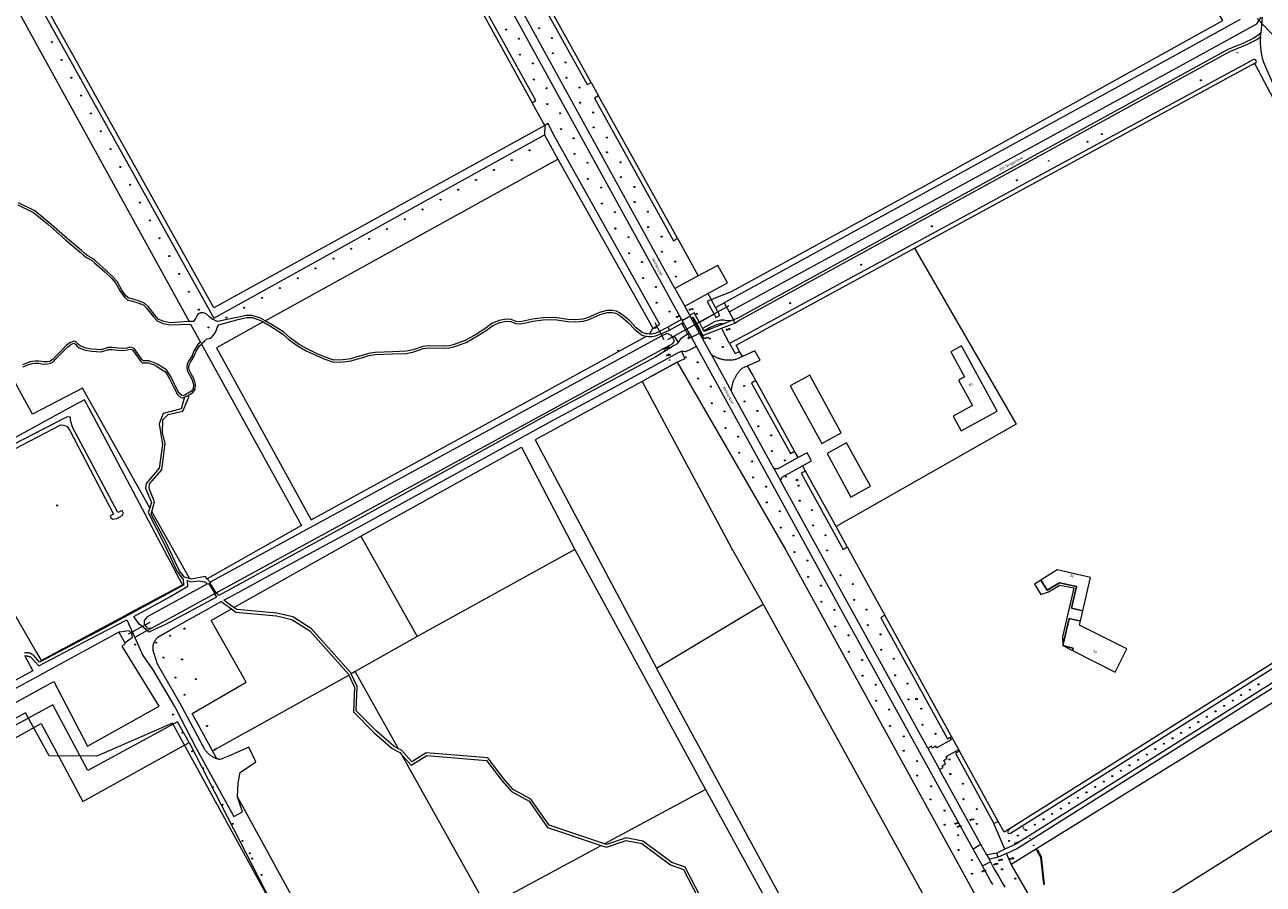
# Model space of a CAD drawing. Header units: metres. Extents: x 138165 to 154469, y 480134 to 494189.
# Tile 138 of 256: x 147430 to 148041, y 483471 to 483895. Entities that reach past the tile are written whole.
import ezdxf

# ---------------------------------------------------------------- set-up
doc = ezdxf.new("R2010")
doc.units = ezdxf.units.M
doc.header["$LTSCALE"] = 0.001
doc.header["$MEASUREMENT"] = 0
for name, color, linetype, lineweight in [('Level 5', 7, 'Continuous', 0), ('TOP-L-duiker', 7, 'Continuous', 0), ('TOP-L-terrein schutting raster hek leuning', 7, 'Continuous', 0), ('TOP-L-topo objecten punt', 7, 'Continuous', 0), ('TOP-L-topo objecten vlak', 7, 'Continuous', 0), ('TOP-L-waterkering stuw', 7, 'Continuous', 0), ('TOP-T-topo huisnummering naamgeving', 7, 'Continuous', 0)]:
    doc.layers.add(name, color=color, linetype=linetype, lineweight=lineweight)
doc.styles.add('Style-INTL_ISO', font='INTL_ISO.shx')
doc.styles.add('Style-STANDARD', font='STANDARD.shx')

# ---------------------------------------------------------------- blocks, each defined once
blk = doc.blocks.new('24')
at = {"layer": 'TOP-L-topo objecten punt', "color": 7, "linetype": 'Continuous', "lineweight": 0}
for radius in [0.025, 0.0182, 0.0115, 0.005]:
    blk.add_circle((0, 0), radius, dxfattribs=at)
blk = doc.blocks.new('131')
at = {"layer": 'TOP-L-topo objecten punt', "color": 7, "linetype": 'Continuous', "lineweight": 0}
blk.add_circle((0, 0), 0.025, dxfattribs=at)
at = {"layer": 'TOP-L-topo objecten punt', "color": 7, "linetype": 'Continuous', "lineweight": 0, "style": 'Style-STANDARD'}
blk.add_text('SM', height=0.06, dxfattribs=at).set_placement((0.0483, 0))
blk = doc.blocks.new('*U13')
at = {"layer": 'Level 5', "color": 7, "linetype": 'Continuous', "lineweight": 0}
blk.add_circle((0, 0), 0.0415, dxfattribs=at)
blk = doc.blocks.new('150')
at = {"layer": 'Level 5', "color": 7, "linetype": 'Continuous', "lineweight": 0}
blk.add_blockref('*U13', (0, 0), dxfattribs=at)
blk = doc.blocks.new('10')
at = {"layer": 'TOP-L-topo objecten punt', "linetype": 'Continuous', "lineweight": 0}
blk.add_circle((0, 0), 0.0125, dxfattribs=at)
blk = doc.blocks.new('11')
at = {"layer": 'TOP-L-topo objecten punt', "color": 7, "linetype": 'Continuous', "lineweight": 0}
blk.add_circle((0, 0), 0.025, dxfattribs=at)
at = {"layer": 'TOP-L-topo objecten punt', "color": 7, "linetype": 'Continuous', "lineweight": 0, "style": 'Style-STANDARD'}
blk.add_text('AB', height=0.06, dxfattribs=at).set_placement((0.0483, 0))
blk = doc.blocks.new('302')
at = {"layer": 'TOP-L-topo objecten punt', "color": 7, "linetype": 'Continuous', "lineweight": 0}
blk.add_circle((0, 0), 0.025, dxfattribs=at)
at = {"layer": 'TOP-L-topo objecten punt', "color": 7, "linetype": 'Continuous', "lineweight": 0, "style": 'Style-STANDARD'}
blk.add_text('WH', height=0.06, dxfattribs=at).set_placement((0.0483, 0))
blk = doc.blocks.new('14')
at = {"layer": 'TOP-L-topo objecten punt', "color": 7, "linetype": 'Continuous', "lineweight": 0}
blk.add_circle((0, 0), 0.025, dxfattribs=at)
at = {"layer": 'TOP-L-topo objecten punt', "color": 7, "linetype": 'Continuous', "lineweight": 0, "style": 'Style-STANDARD'}
blk.add_text('VB', height=0.06, dxfattribs=at).set_placement((0.0483, 0))
blk = doc.blocks.new('175')
at = {"layer": 'TOP-L-topo objecten punt', "color": 7, "linetype": 'Continuous', "lineweight": 0}
blk.add_circle((0, 0), 0.025, dxfattribs=at)
at = {"layer": 'TOP-L-topo objecten punt', "color": 7, "linetype": 'Continuous', "lineweight": 0, "style": 'Style-STANDARD'}
blk.add_text('SB', height=0.06, dxfattribs=at).set_placement((0.0483, 0))

msp = doc.modelspace()

# ---------------------------------------------------------------- linework, layer by layer
at = {"layer": 'TOP-L-duiker', "flags": 128}
for points in [[(148047.94, 483887.53), (148038.17, 483897.88)], [(147747.51, 483739.63), (147777.75, 483756.41)], [(147741.07, 483747.98), (147745.61, 483739.72)], [(147492.11, 483600.18), (147481.38, 483594.41)]]:
    msp.add_lwpolyline(points, dxfattribs=at)
at = {"layer": 'TOP-L-terrein schutting raster hek leuning', "flags": 128}
for points in [[(147754.42, 483747.54), (147758.28, 483740.59)], [(147765.52, 483740.01), (147759.79, 483750.45)], [(147739.87, 483721.73), (147752.12, 483728.47)], [(147752.12, 483728.47), (147805.54, 483636.16), (147900.29, 483463.8)], [(147401.16, 483677.92), (147398.89, 483676.68), (147387.28, 483670.33), (147389.37, 483666.54), (147390.01, 483665.48), (147408.2, 483633.87), (147436.29, 483585.27), (147438.52, 483581.45), (147480, 483603.54), (147482.66, 483604.99), (147508.22, 483618.7), (147465.89, 483698.82), (147459.88, 483709.83), (147453.96, 483706.78), (147401.16, 483677.92)], [(147591.87, 483100), (147655.6, 483134.91), (147676.27, 483146.66), (147716.75, 483170.88), (147621.52, 483343.55), (147618.38, 483344.7), (147615.61, 483349.35), (147612.99, 483350.8), (147503.28, 483550.58), (147465.99, 483534.29), (147442.43, 483534.47), (147430.76, 483555.6), (147383.91, 483529.97), (147387.3, 483522.6)]]:
    msp.add_lwpolyline(points, dxfattribs=at)
at = {"layer": 'TOP-L-topo objecten vlak', "flags": 128}
for points in [[(147768.91, 483759.38), (147778.92, 483763.36), (147875.03, 483815.95), (148021.22, 483896.85), (147845.03, 484180.58)], [(147680.64, 483856.32), (147682.52, 483857.39), (147645.66, 483923.97), (147644.04, 483927.14), (147641.89, 483931.39), (147640.09, 483934.99), (147638.45, 483938.32), (147637.03, 483941.22), (147635.4, 483944.61), (147633.82, 483948.12), (147632.63, 483950.82), (147631.69, 483953), (147631, 483954.62), (147629.96, 483957.1), (147543.9, 484161.14), (147541.95, 484160.27)], [(147541.95, 484160.27), (147628.03, 483956.21), (147629.38, 483953.17), (147630.79, 483950.02), (147632.22, 483946.89), (147633.57, 483943.95), (147635.36, 483940.17), (147636.53, 483937.71), (147638.41, 483933.86), (147640.17, 483930.31), (147641.77, 483927.13), (147643.81, 483923.16), (147680.64, 483856.32)], [(147556.34, 484159.56), (147581.14, 484100.7), (147639.86, 483961.05), (147640.03, 483960.65), (147640.88, 483958.65), (147641.74, 483956.67), (147642.61, 483954.69), (147643.5, 483952.71), (147644.41, 483950.74), (147645.33, 483948.78), (147646.26, 483946.83), (147647.21, 483944.89), (147648.17, 483942.95), (147649.15, 483941.01), (147650.14, 483939.09), (147651.15, 483937.17), (147754.37, 483749.43)], [(147751.07, 483764.74), (147655.11, 483939.16), (147654.12, 483941.05), (147653.14, 483942.95), (147652.18, 483944.85), (147651.23, 483946.76), (147650.29, 483948.68), (147649.37, 483950.6), (147648.46, 483952.54), (147647.57, 483954.48), (147646.69, 483956.42), (147645.83, 483958.37), (147644.98, 483960.33), (147644.14, 483962.3), (147643.95, 483962.74), (147587.91, 484096.09)], [(147647.98, 483986.69), (147645.77, 483985.94), (147655.57, 483963.04), (147661.73, 483949.43), (147668.84, 483935.54), (147707.74, 483865.3), (147709.73, 483866.41)], [(147709.73, 483866.41), (147670.03, 483938.15), (147663.62, 483950.74), (147658.05, 483963.17), (147647.98, 483986.69)], [(147686.83, 483845.1), (147523.62, 483755.25), (147410, 483959.15), (147329.56, 483914.94), (147303.71, 483963.01)], [(147328.41, 483911.65), (147409.01, 483955.92), (147523.69, 483750.2), (147686.78, 483840.61)], [(147357.87, 483843.3), (147324.47, 483904.74), (147401.85, 483947.3), (147511.49, 483748.44)], [(148029.69, 483897.36), (148000, 483880.96), (147775.28, 483757.65)], [(147777.75, 483753.3), (148000, 483874.42), (148037.94, 483895.18), (148040.06, 483898.52)], [(148040.61, 483898.47), (148039.93, 483890.71)], [(148039.93, 483890.71), (148038.43, 483889.45), (148036.67, 483888.39), (148034.84, 483887.44), (148032.72, 483886.32), (148032.35, 483886.16), (148032.11, 483886.07), (148031.48, 483885.79), (148030.7, 483885.45), (148029.93, 483885.12), (148029.18, 483884.8), (148028.48, 483884.51), (148027.39, 483884.06), (148026.85, 483883.84), (148026.14, 483883.56), (148025.26, 483883.21), (148024.67, 483882.98), (148024.06, 483882.75), (147781.81, 483750.07), (147779.94, 483749.28)], [(147780.67, 483747.71), (147782.59, 483749), (148024.63, 483881.54), (148032.73, 483884.9), (148035.09, 483886.07), (148037.9, 483887.58), (148039.77, 483888.8)], [(148039.77, 483888.8), (148039.72, 483888.14), (148039.69, 483887.6), (148039.67, 483886.95), (148039.66, 483886.32), (148039.66, 483885.67), (148039.68, 483884.98), (148039.72, 483884.14), (148039.78, 483883.38), (148039.87, 483882.55), (148039.96, 483881.82), (148040.09, 483880.98), (148040.25, 483880.12), (148040.43, 483879.24), (148040.64, 483878.37), (148040.88, 483877.49), (148041.11, 483876.71), (148048.01, 483860.88)], [(148039.77, 483888.8), (148039.93, 483890.71)], [(148036.83, 483875.81), (148037.64, 483876.23), (148037.78, 483876.66), (148037.67, 483877.01), (148037.3, 483877.51), (148036.76, 483877.7), (148036.3, 483877.7), (148035.18, 483877.09), (147787.75, 483742.96), (147778.03, 483737.69)], [(147869.25, 483784.69), (148036.02, 483875.36), (148036.24, 483875.48), (148036.46, 483875.6), (148036.83, 483875.81)], [(148036.83, 483875.81), (148038.59, 483872.45), (148041.76, 483866.46), (148049.71, 483851.68), (148058.45, 483836.37), (148062.76, 483829.9), (148067.04, 483823.37), (148072.4, 483815.21), (148076.91, 483808.52), (148084.45, 483797.31), (148094.47, 483782.12), (148103.56, 483768.63), (148104.18, 483768.37)], [(147709.73, 483866.41), (147713.4, 483859.77)], [(147713.4, 483859.77), (147711.45, 483858.58), (147750.31, 483788.34), (147752.27, 483789.53)], [(147752.27, 483789.53), (147713.4, 483859.77)], [(147686.83, 483845.1), (147683.27, 483851.54), (147680.64, 483856.32)], [(147686.83, 483845.1), (147686.78, 483840.61)], [(147740.19, 483745.17), (147743.67, 483747.06), (147691.25, 483840.72), (147688.53, 483846.06), (147686.83, 483845.1)], [(147686.78, 483840.61), (147693.29, 483828.61)], [(147549.02, 483748.86), (147693.29, 483828.61)], [(147693.29, 483828.61), (147740.19, 483745.17)], [(147426.98, 483806.03), (147434.84, 483802.17), (147441.7, 483796.59), (147450.77, 483788.67), (147457.81, 483782.77), (147459.38, 483781.22), (147460.99, 483780.01), (147462.24, 483779.34), (147463.4, 483778.68), (147464.94, 483777.5), (147469.9, 483772.98), (147473.33, 483769.69), (147475.16, 483767.58), (147477.51, 483763.49), (147479.58, 483760.44), (147481.28, 483759.11), (147483.18, 483758.71), (147487.24, 483757.42), (147489.16, 483756.53), (147490.57, 483755.16), (147493.96, 483750.76), (147495.71, 483748.86), (147498.7, 483747.52), (147502.01, 483746.83), (147512.14, 483747.25), (147517.07, 483738.32), (147515.86, 483737.1), (147513.86, 483734.06), (147512.99, 483731.53), (147511.27, 483728.95), (147510.55, 483727.5), (147510.4, 483725.67), (147510.7, 483723.99), (147511.67, 483722.18), (147513.04, 483719.7), (147513.61, 483717.43), (147513.55, 483715.39), (147512.7, 483714.25), (147511.02, 483713.16), (147509.37, 483712.27), (147508.39, 483711.92), (147507.87, 483712.01), (147506.64, 483713.19), (147504.81, 483716.45), (147502.61, 483721.05), (147501.59, 483722.89), (147500.31, 483724.67), (147496.02, 483727.33), (147494.75, 483728.04), (147493.19, 483728.64), (147491.71, 483729.06), (147490.16, 483729.2), (147489.36, 483729.13), (147488.82, 483729.18), (147488.33, 483729.58), (147484.36, 483735.16), (147483.33, 483735.69), (147482.33, 483735.81), (147480.75, 483735.45), (147479.2, 483735.27), (147476.47, 483735.34), (147473.43, 483735.77), (147471.6, 483735.67), (147467.96, 483734.61), (147463.57, 483734.91), (147460.54, 483735.33), (147457.81, 483736.47), (147456.94, 483737.23), (147456.21, 483738.08), (147455.49, 483738.62), (147454.62, 483738.84), (147452.78, 483738.02), (147451, 483736.87), (147448.69, 483734.41), (147444.9, 483730.59), (147443.94, 483729.63), (147442.75, 483728.86), (147441.55, 483728.61), (147439.8, 483728.55), (147437.43, 483728.91), (147435.55, 483729.01), (147433.89, 483728.81), (147432.18, 483728.28), (147429.28, 483727.1)], [(147511.49, 483748.44), (147502.08, 483747.84), (147499.01, 483748.47), (147496.31, 483749.69), (147494.73, 483751.4), (147491.32, 483755.83), (147489.74, 483757.36), (147487.6, 483758.35), (147483.44, 483759.68), (147481.71, 483760.04), (147480.32, 483761.14), (147478.36, 483764.02), (147475.98, 483768.16), (147474.06, 483770.38), (147470.58, 483773.71), (147465.58, 483778.27), (147463.95, 483779.51), (147462.73, 483780.21), (147461.53, 483780.86), (147460.03, 483781.98), (147458.48, 483783.51), (147451.42, 483789.43), (147442.34, 483797.35), (147435.38, 483803.02), (147427.4, 483806.93)], [(147752.27, 483789.53), (147762.53, 483770.97)], [(147782.96, 483733.69), (147781.28, 483736.84), (147788.8, 483740.95), (147869.25, 483784.69)], [(147869.25, 483784.69), (147919.32, 483697.97), (147830.5, 483647.45)], [(147767.35, 483762.25), (147776.98, 483767.5), (147772.16, 483776.2), (147762.53, 483770.97)], [(147762.53, 483770.97), (147751.07, 483764.74)], [(147751.07, 483764.74), (147755.9, 483756)], [(147755.9, 483756), (147767.35, 483762.25)], [(147768.91, 483759.38), (147766.97, 483758.3), (147770.35, 483752.14)], [(147767.35, 483762.25), (147767.94, 483761.19), (147768.91, 483759.38)], [(147771.07, 483755.38), (147768.91, 483759.38)], [(147738.46, 483742.3), (147737.56, 483742.37), (147736.68, 483742.51), (147736.65, 483742.52), (147735.81, 483742.73), (147734.97, 483743.03), (147732.01, 483745.34), (147728.74, 483748.78), (147725.46, 483751.44), (147723.74, 483752.73), (147722.17, 483753.6), (147720.16, 483753.98), (147717.42, 483753.88), (147713.85, 483752.95), (147707.94, 483750.28), (147705.65, 483749.62), (147702.2, 483749.34), (147698.22, 483749.56), (147692.9, 483750.36), (147689.55, 483750.54), (147686.05, 483750.3), (147680.84, 483749.66), (147676.44, 483748.74), (147674.69, 483748.4), (147672.76, 483748.55), (147670.39, 483749.43), (147667.87, 483749.66), (147664.42, 483749.06), (147660.78, 483747.49), (147657.34, 483744.86), (147653.21, 483742.26), (147647.66, 483739.14), (147641.74, 483736.98), (147639.67, 483736.51), (147637.6, 483736.38), (147629.92, 483736.51), (147626.72, 483736.15), (147621.99, 483734.55), (147618.65, 483733.81), (147611.78, 483733.59), (147603.19, 483733.23), (147599.95, 483732.75), (147596.92, 483731.72), (147593.78, 483730.89), (147591.19, 483730.11), (147587.36, 483729.56), (147582.91, 483729.4), (147578.73, 483730.93), (147575.06, 483732.47), (147569.74, 483734.96), (147565.77, 483737.25), (147561.54, 483740.25), (147558.14, 483743.2), (147552.15, 483747.06), (147549.02, 483748.86)], [(147758.35, 483751.62), (147755.9, 483756)], [(147770.35, 483752.14), (147771.27, 483750.47), (147773.18, 483751.47), (147771.07, 483755.38)], [(147771.07, 483755.38), (147775.28, 483757.65)], [(147775.28, 483757.65), (147777.75, 483753.3)], [(147777.75, 483753.3), (147779.94, 483749.28)], [(147549.02, 483748.86), (147546.77, 483750.14), (147542.68, 483751.45), (147539.84, 483751.45), (147535.89, 483750.59), (147525.55, 483748.45), (147522.85, 483749.6), (147521.55, 483750.86), (147519.9, 483752.24), (147518.36, 483752.71), (147517.1, 483752.71), (147515.92, 483752.24), (147515.25, 483751.3), (147514.66, 483749.99), (147513.68, 483748.58), (147511.49, 483748.44)], [(147517.57, 483737.4), (147518.14, 483737.97), (147519.15, 483738.88), (147520.26, 483740.02), (147521.46, 483740.12), (147522.24, 483740.31), (147523.45, 483741.56), (147524.31, 483742.86), (147525.06, 483744.48), (147525.3, 483745.58), (147526.13, 483746.9), (147536.12, 483749.62), (147539.95, 483750.45), (147542.52, 483750.45), (147546.37, 483749.22), (147547.99, 483748.29)], [(147547.99, 483748.29), (147524.96, 483735.56), (147571.67, 483650.8), (147736.98, 483741.21)], [(147547.99, 483748.29), (147551.63, 483746.21), (147557.54, 483742.4), (147560.92, 483739.46), (147565.23, 483736.41), (147569.28, 483734.07), (147574.65, 483731.56), (147578.36, 483729.99), (147582.75, 483728.4), (147587.45, 483728.57), (147591.4, 483729.13), (147594.05, 483729.93), (147597.21, 483730.76), (147600.18, 483731.78), (147603.28, 483732.23), (147611.82, 483732.59), (147618.77, 483732.82), (147622.26, 483733.58), (147626.94, 483735.16), (147629.97, 483735.51), (147637.62, 483735.38), (147639.81, 483735.52), (147642.03, 483736.02), (147648.08, 483738.22), (147653.73, 483741.4), (147657.91, 483744.04), (147661.28, 483746.62), (147664.71, 483748.1), (147667.91, 483748.66), (147670.17, 483748.44), (147672.54, 483747.57), (147674.75, 483747.39), (147676.64, 483747.76), (147681, 483748.67), (147686.15, 483749.3), (147689.56, 483749.54), (147692.8, 483749.36), (147698.12, 483748.57), (147702.22, 483748.34), (147705.84, 483748.64), (147708.29, 483749.34), (147714.19, 483752), (147717.57, 483752.89), (147720.08, 483752.98), (147721.83, 483752.65), (147723.19, 483751.89), (147724.84, 483750.65), (147728.06, 483748.05), (147731.33, 483744.6), (147734.36, 483742.04), (147734.48, 483742), (147734.49, 483741.99), (147735.21, 483741.69), (147736.08, 483741.41), (147736.98, 483741.21)], [(147754.37, 483749.43), (147747.6, 483745.76)], [(147748.41, 483744.29), (147755.16, 483748.07)], [(147754.37, 483749.43), (147754.58, 483749.07)], [(147754.58, 483749.07), (147758.5, 483751.38)], [(147754.58, 483749.07), (147755.16, 483748.07)], [(147755.16, 483748.07), (147758.07, 483742.79)], [(147763.1, 483748.03), (147760.57, 483752.79), (147758.35, 483751.62)], [(147758.35, 483751.62), (147758.5, 483751.38)], [(147758.5, 483751.38), (147759.14, 483750.19)], [(147759.14, 483750.19), (147760.09, 483750.67), (147761.87, 483747.34), (147764.88, 483741.67), (147774.07, 483745.18)], [(147763.13, 483742.82), (147759.14, 483750.19)], [(147770.35, 483752.14), (147763.1, 483748.03)], [(147764.66, 483745.11), (147763.1, 483748.03)], [(147778.66, 483748.78), (147778.18, 483748.77), (147777.72, 483748.81), (147777.63, 483748.82), (147775.84, 483749.01), (147775.3, 483749.12), (147774.76, 483749.17), (147774.22, 483749.16), (147773.74, 483749.11), (147772.5, 483748.92), (147771.36, 483748.62), (147770.62, 483748.32), (147764.66, 483745.11)], [(147765.3, 483743.91), (147765.3, 483743.92), (147765.59, 483744.1), (147766.01, 483744.36), (147766.59, 483744.71), (147767.32, 483745.11), (147768.04, 483745.48), (147768.4, 483745.66), (147768.58, 483745.75), (147769.21, 483746.04), (147769.72, 483746.26), (147770.2, 483746.45), (147770.54, 483746.59), (147770.87, 483746.71), (147771.28, 483746.86), (147771.62, 483746.97), (147772.17, 483747.15), (147772.61, 483747.28), (147772.91, 483747.37), (147772.94, 483747.38), (147773.3, 483747.46), (147773.6, 483747.51), (147773.96, 483747.55), (147774.27, 483747.57), (147774.95, 483747.56), (147775.3, 483747.52), (147775.43, 483747.5)], [(147775.43, 483747.5), (147765.47, 483743.58), (147765.3, 483743.91)], [(147774.07, 483745.18), (147780.67, 483747.71)], [(147778.66, 483748.78), (147775.43, 483747.5)], [(147779.94, 483749.28), (147778.66, 483748.78)], [(147780.67, 483747.71), (147779.94, 483749.28)], [(147744.66, 483741.45), (147521.93, 483619.96)], [(147736.98, 483741.21), (147737.89, 483741.09), (147738.8, 483741.05), (147739.72, 483741.1), (147740.63, 483741.22), (147741.52, 483741.42), (147742.39, 483741.7), (147743.24, 483742.06), (147744.12, 483742.42)], [(147747.6, 483745.76), (147742.8, 483743.21), (147741.97, 483742.87), (147741.12, 483742.61), (147740.38, 483742.45), (147740.24, 483742.42), (147739.35, 483742.32), (147738.46, 483742.3)], [(147738.46, 483742.3), (147740.19, 483745.17)], [(147744.12, 483742.42), (147748.41, 483744.29)], [(147744.12, 483742.42), (147744.66, 483741.45)], [(147749.78, 483740.78), (147749.21, 483741.76), (147747.14, 483742.56), (147744.66, 483741.45)], [(147747.6, 483745.76), (147748.41, 483744.29)], [(147749.78, 483740.78), (147750.63, 483741.25), (147752.6, 483738.19)], [(147758.07, 483742.79), (147757.33, 483742.3), (147753.9, 483740.04), (147753.84, 483739.95), (147752.6, 483738.19)], [(147758.07, 483742.79), (147759.19, 483740.76)], [(147759.19, 483740.76), (147763.13, 483742.82)], [(147769.07, 483732.08), (147763.13, 483742.82)], [(147765.3, 483743.91), (147764.66, 483745.11)], [(147778.03, 483737.69), (147774.07, 483745.18)], [(147429.58, 483726.14), (147432.52, 483727.34), (147434.1, 483727.83), (147435.58, 483728.01), (147437.33, 483727.92), (147439.74, 483727.54), (147441.67, 483727.61), (147443.14, 483727.92), (147444.57, 483728.85), (147445.61, 483729.89), (147449.41, 483733.72), (147451.65, 483736.09), (147453.26, 483737.14), (147454.71, 483737.78), (147455.05, 483737.7), (147455.53, 483737.34), (147456.22, 483736.53), (147457.27, 483735.61), (147460.27, 483734.35), (147463.47, 483733.91), (147468.07, 483733.6), (147471.77, 483734.68), (147473.39, 483734.76), (147476.39, 483734.34), (147479.24, 483734.27), (147480.92, 483734.47), (147482.38, 483734.8), (147483.03, 483734.72), (147483.69, 483734.38), (147487.59, 483728.89), (147488.43, 483728.22), (147489.36, 483728.12), (147490.16, 483728.2), (147491.52, 483728.07), (147492.87, 483727.69), (147494.32, 483727.14), (147495.51, 483726.47), (147499.62, 483723.92), (147500.75, 483722.36), (147501.72, 483720.59), (147503.92, 483715.99), (147505.84, 483712.57), (147507.4, 483711.08), (147508.48, 483710.9), (147509.26, 483711.17)], [(147511.11, 483712.07), (147511.53, 483712.3), (147513.39, 483713.51), (147514.54, 483715.04), (147514.61, 483717.54), (147513.98, 483720.07), (147512.55, 483722.66), (147511.65, 483724.33), (147511.41, 483725.72), (147511.53, 483727.23), (147512.14, 483728.45), (147513.89, 483731.08), (147514.76, 483733.62), (147516.63, 483736.45), (147517.57, 483737.4)], [(147517.57, 483737.4), (147566.9, 483647.94), (147520.49, 483621.61)], [(147524.84, 483614.8), (147750.06, 483737.74), (147750.86, 483738.9), (147749.78, 483740.78)], [(147752.6, 483738.19), (147752.14, 483737.54), (147750.43, 483736.48), (147741.72, 483731.1), (147689.34, 483703.11), (147598.2, 483652.86), (147526.21, 483613.43), (147524.99, 483614.86), (147524.84, 483614.8)], [(147761.65, 483736.27), (147758.08, 483734.42), (147756.12, 483733.51), (147754.22, 483733.9)], [(147761.65, 483736.27), (147759.19, 483740.76)], [(147898.04, 483488.47), (147834.89, 483603.1), (147795.64, 483674.4), (147761.65, 483736.27)], [(147778.03, 483737.69), (147780.76, 483732.69), (147782.96, 483733.69)], [(147887.08, 483733.58), (147893.79, 483721.29), (147890.81, 483719.66), (147897.71, 483707.03), (147888.23, 483701.85), (147892.21, 483694.57), (147909.94, 483704.25), (147892.35, 483736.46), (147887.08, 483733.58)], [(147533.6, 483607.49), (147531.84, 483608.76), (147528.58, 483611.2), (147536.1, 483615.12), (147551.06, 483623.34), (147597.1, 483648.32), (147689.24, 483698.84), (147741.93, 483727.33), (147752.55, 483733.03), (147754.22, 483733.9)], [(147754.22, 483733.9), (147755.9, 483730.12), (147752.12, 483728.47)], [(147769.07, 483732.08), (147778.95, 483714.07)], [(147784.32, 483731.27), (147781.13, 483729.83), (147780.81, 483729.75), (147780.49, 483729.68), (147780.16, 483729.62), (147779.84, 483729.57), (147779.51, 483729.52), (147779.18, 483729.48), (147778.85, 483729.45), (147778.52, 483729.43), (147778.19, 483729.41), (147777.86, 483729.4), (147777.53, 483729.4), (147777.2, 483729.41), (147776.87, 483729.42), (147776.54, 483729.44), (147776.21, 483729.47), (147775.88, 483729.51), (147775.55, 483729.55), (147775.22, 483729.6), (147774.9, 483729.66), (147774.57, 483729.73), (147774.25, 483729.8), (147773.93, 483729.88), (147773.61, 483729.97), (147773.29, 483730.07), (147772.98, 483730.17), (147772.67, 483730.28), (147772.36, 483730.4), (147772.05, 483730.52), (147771.75, 483730.65), (147771.45, 483730.79), (147771.15, 483730.93), (147770.85, 483731.09), (147770.56, 483731.24), (147770.27, 483731.41), (147769.99, 483731.58), (147769.71, 483731.76), (147769.07, 483732.08)], [(147784.32, 483731.27), (147782.96, 483733.69)], [(147786.88, 483726.72), (147793.01, 483729.53), (147790.49, 483734.07), (147784.32, 483731.27)], [(147492.09, 483656.64), (147458.92, 483715.69), (147434.28, 483702.78), (147422.2, 483724.99)], [(147752.12, 483728.47), (147739.87, 483721.73), (147734.87, 483718.98)], [(147752.12, 483728.47), (147805.54, 483636.16), (147900.29, 483463.8)], [(147778.95, 483714.07), (147778.95, 483714.41), (147778.98, 483714.76), (147779.01, 483715.11), (147779.05, 483715.46), (147779.1, 483715.81), (147779.15, 483716.16), (147779.21, 483716.5), (147779.28, 483716.84), (147779.36, 483717.19), (147779.44, 483717.53), (147779.53, 483717.87), (147779.63, 483718.2), (147779.74, 483718.54), (147779.85, 483718.87), (147779.97, 483719.2), (147780.1, 483719.53), (147780.23, 483719.85), (147780.38, 483720.17), (147780.52, 483720.49), (147780.68, 483720.8), (147780.84, 483721.11), (147781.01, 483721.42), (147781.18, 483721.73), (147781.36, 483722.03), (147781.55, 483722.32), (147781.75, 483722.62), (147781.95, 483722.9), (147782.15, 483723.19), (147782.36, 483723.47), (147782.58, 483723.74), (147782.81, 483724.01), (147783.04, 483724.28), (147783.27, 483724.54), (147783.51, 483724.79), (147783.76, 483725.04), (147784.01, 483725.29), (147784.27, 483725.53), (147786.88, 483726.72)], [(147790.9, 483719.43), (147789.07, 483722.74), (147786.88, 483726.72)], [(147734.87, 483718.98), (147682.11, 483690.2), (147742.03, 483577.69)], [(147734.87, 483718.98), (147778.74, 483637.11), (147794.57, 483609.23)], [(147790.9, 483719.43), (147788.82, 483718.16), (147808.03, 483683.48), (147810.04, 483684.64)], [(147810.04, 483684.64), (147790.9, 483719.43)], [(147833.09, 483693.6), (147817.51, 483722.12), (147807.85, 483716.85), (147823.43, 483688.33), (147833.09, 483693.6)], [(147509.26, 483711.17), (147507.54, 483705.46), (147498.72, 483703.17), (147496.76, 483698.11), (147498.36, 483687.81), (147496.78, 483676.2), (147490.32, 483668.6), (147489.96, 483666.4), (147493.04, 483659.3), (147492.09, 483656.64)], [(147493.15, 483654.74), (147494.41, 483659.56), (147491.77, 483666.12), (147492.01, 483668.56), (147498.11, 483675.41), (147499.64, 483688.51), (147498.39, 483693.71), (147498.57, 483700.09), (147501.25, 483702.59), (147508.39, 483704.36), (147511.44, 483711.24), (147511.11, 483712.07)], [(147509.26, 483711.17), (147511.11, 483712.07)], [(147799.87, 483676.08), (147778.95, 483714.07)], [(147406.54, 483675.84), (147448.26, 483697.57), (147449.79, 483697.47), (147451.44, 483696.7), (147452.76, 483694.83), (147474.27, 483653.56), (147472.62, 483652.68), (147472.95, 483651.69), (147473.83, 483651.03), (147475.81, 483651.47), (147478.55, 483652.9), (147479.21, 483654), (147478.44, 483655.42), (147477.12, 483654.77), (147476.36, 483654.44), (147453.96, 483696.48), (147453.3, 483698.67), (147453.08, 483699.77), (147452.98, 483701.42), (147451.77, 483701.53), (147450.34, 483701.09), (147409.18, 483679.9)], [(147596.2, 483642.76), (147675.47, 483686.5), (147701.73, 483636.17)], [(147826.07, 483683.5), (147837.82, 483662), (147847.47, 483667.27), (147835.73, 483688.77), (147826.07, 483683.5)], [(147811.81, 483681.42), (147802.07, 483676.04), (147801.93, 483676), (147801.78, 483675.96), (147801.63, 483675.93), (147801.48, 483675.91), (147801.33, 483675.89), (147801.18, 483675.88), (147801.02, 483675.88), (147800.87, 483675.88), (147800.72, 483675.89), (147800.57, 483675.91), (147800.42, 483675.94), (147800.27, 483675.97), (147800.12, 483676.01), (147799.87, 483676.08)], [(147811.81, 483681.42), (147810.04, 483684.64)], [(147814.02, 483677.41), (147818.33, 483679.79), (147816.18, 483683.83), (147811.81, 483681.42)], [(147799.87, 483676.08), (147803.19, 483670.09)], [(147803.19, 483670.09), (147803.33, 483670.49), (147803.38, 483670.65), (147803.43, 483670.81), (147803.5, 483670.97), (147803.57, 483671.12), (147803.65, 483671.27), (147803.74, 483671.42), (147803.83, 483671.56), (147803.93, 483671.7), (147804.03, 483671.84), (147804.14, 483671.97), (147814.02, 483677.41)], [(147815.48, 483674.75), (147813.36, 483673.69), (147833.99, 483636.16), (147836.03, 483637.4)], [(147815.48, 483674.75), (147814.02, 483677.41)], [(147830.5, 483647.45), (147815.48, 483674.75)], [(147875.76, 483538.13), (147838.74, 483605.26), (147803.19, 483670.09)], [(147916.35, 483498.66), (147915.24, 483497.44), (147915.12, 483496.69), (147915.3, 483496.31), (147915.71, 483496.07), (147916.45, 483496.32), (148180.22, 483662.01), (148180.37, 483662.12), (148180.43, 483662.29), (148180.39, 483662.53), (148180.06, 483663.17), (148179.43, 483664.3)], [(148177.44, 483663.05), (147916.35, 483498.66)], [(147492.09, 483656.64), (147491.26, 483654.33), (147499.48, 483638.21), (147505.48, 483625.36), (147508.62, 483621.4), (147508.81, 483618.48), (147469.32, 483597.15), (147437.75, 483580.61), (147434.98, 483583.84), (147434.83, 483583.97), (147434.67, 483584.1), (147434.51, 483584.22), (147434.34, 483584.33), (147434.17, 483584.44), (147434, 483584.54), (147433.82, 483584.64), (147433.64, 483584.72), (147433.46, 483584.8), (147433.27, 483584.88), (147433.08, 483584.94), (147432.89, 483585), (147432.7, 483585.06), (147432.5, 483585.1), (147432.3, 483585.14), (147432.11, 483585.17), (147431.91, 483585.19), (147431.71, 483585.21), (147431.51, 483585.21), (147431.3, 483585.21), (147431.11, 483585.2), (147430.9, 483585.19), (147430.71, 483585.17), (147430.51, 483585.14), (147430.31, 483585.1)], [(148273.84, 483513.94), (148272.43, 483516.76), (148266.25, 483527.32), (148188.69, 483656.7), (148183.33, 483656.83), (147919.12, 483490.86), (147913.75, 483488.34)], [(147511.66, 483621.8), (147509.31, 483622.46), (147506.64, 483625.7), (147500.13, 483639.56), (147492.82, 483653.47), (147493.15, 483654.74)], [(147493.15, 483654.74), (147511.66, 483621.8)], [(147914.61, 483486.31), (147919.43, 483488.53), (148183.88, 483654.82), (148187.54, 483654.72), (148264.53, 483526.3), (148270.67, 483515.81), (148271.5, 483514.13), (148272.64, 483511.41)], [(147836.03, 483637.4), (147830.5, 483647.45)], [(147533.6, 483607.49), (147596.2, 483642.76)], [(147596.2, 483642.76), (147623.94, 483593.26)], [(147836.03, 483637.4), (147845.39, 483620.4), (147848.21, 483615.28), (147854.55, 483603.76)], [(147701.73, 483636.17), (147623.94, 483593.26)], [(147701.73, 483636.17), (147766.16, 483517.83)], [(147934.56, 483616), (147940.71, 483619.74), (147949.05, 483617.96), (147946.52, 483607.12), (147952.21, 483605.84), (147955.92, 483622.26), (147939.6, 483626.03), (147931.49, 483620.95), (147934.56, 483616)], [(147490.75, 483596.11), (147486.93, 483599.34), (147484.33, 483603.08), (147502.02, 483612.84), (147510.94, 483617.97), (147510.73, 483620.82), (147512.38, 483620.11), (147515.9, 483620.72), (147519.25, 483620.2), (147520.65, 483619.26)], [(147520.65, 483619.26), (147490.78, 483602.97), (147489.38, 483601.09), (147489.27, 483599.33), (147490.63, 483597.47), (147492.9, 483597.28)], [(147520.49, 483621.61), (147519.43, 483622.82), (147512.77, 483621.49), (147511.66, 483621.8)], [(147521.93, 483619.96), (147520.49, 483621.61)], [(147521.93, 483619.96), (147522.11, 483619.76), (147521.93, 483619.6), (147521.24, 483619.19), (147520.99, 483619.04), (147520.65, 483619.26)], [(147521.93, 483619.6), (147521.24, 483619.19), (147524.15, 483614.39), (147524.84, 483614.8), (147521.93, 483619.6)], [(147931.49, 483620.95), (147928.35, 483618.96), (147931.41, 483614), (147935.33, 483615.18), (147940.85, 483618.61), (147947.81, 483617.17), (147942.08, 483593.15), (147942.31, 483588.72), (147945.37, 483602.07), (147951.07, 483600.84), (147952.21, 483605.84), (147946.52, 483607.12), (147949.05, 483617.96), (147940.71, 483619.74), (147934.56, 483616), (147931.49, 483620.95)], [(147524.15, 483614.39), (147523.96, 483614.24), (147525.04, 483612.67), (147499.85, 483599.09), (147491.57, 483595.42), (147490.75, 483596.11)], [(147492.9, 483597.28), (147524.15, 483614.39)], [(147524.84, 483614.8), (147524.15, 483614.39)], [(147525.17, 483532.96), (147524.89, 483533.06), (147524.62, 483533.16), (147524.35, 483533.28), (147524.08, 483533.4), (147523.82, 483533.52), (147523.56, 483533.65), (147523.3, 483533.79), (147523.05, 483533.94), (147522.8, 483534.09), (147522.55, 483534.25), (147522.31, 483534.41), (147522.07, 483534.58), (147521.84, 483534.76), (147521.61, 483534.94), (147521.39, 483535.13), (147521.17, 483535.32), (147520.95, 483535.52), (147520.74, 483535.73), (147520.54, 483535.94), (147520.34, 483536.15), (147520.15, 483536.37), (147519.96, 483536.6), (147519.79, 483536.83), (147519.61, 483537.06), (147519.44, 483537.3), (147519.28, 483537.54), (147507.15, 483560.2), (147495.96, 483579.52), (147494.26, 483584.83), (147494.17, 483585.04), (147494.1, 483585.26), (147494.02, 483585.48), (147493.96, 483585.71), (147493.9, 483585.93), (147493.85, 483586.16), (147493.81, 483586.39), (147493.77, 483586.62), (147493.75, 483586.85), (147493.73, 483587.08), (147493.71, 483587.32), (147493.71, 483587.55), (147493.71, 483587.78), (147493.73, 483588.01), (147493.74, 483588.25), (147493.77, 483588.48), (147493.81, 483588.71), (147493.85, 483588.94), (147493.9, 483589.16), (147493.95, 483589.39), (147494.02, 483589.61), (147494.09, 483589.84), (147494.17, 483590.06), (147494.26, 483590.27), (147494.35, 483590.48), (147494.45, 483590.7), (147494.56, 483590.9), (147494.67, 483591.1), (147494.79, 483591.3), (147494.92, 483591.5), (147495.05, 483591.69), (147495.19, 483591.88), (147495.34, 483592.06), (147495.49, 483592.23), (147495.65, 483592.41), (147495.81, 483592.57), (147495.98, 483592.73), (147496.15, 483592.89), (147502.36, 483596.47), (147527.29, 483610.49), (147532.36, 483606.8)], [(147523.02, 483536.9), (147512.96, 483555.22), (147539.7, 483570.73), (147522.36, 483601.16), (147532.36, 483606.8)], [(147532.36, 483606.8), (147534.53, 483605.22), (147554.61, 483603.45), (147562.12, 483601.69), (147571.03, 483596.03), (147590.07, 483574.63), (147590.26, 483574.23)], [(147591.4, 483574.86), (147591.17, 483575.35), (147571.88, 483597.03), (147562.63, 483602.9), (147554.82, 483604.74), (147535, 483606.49), (147533.6, 483607.49)], [(147742.03, 483577.69), (147794.57, 483609.23)], [(147794.57, 483609.23), (147897.81, 483421.88)], [(147430.55, 483583.63), (147430.74, 483583.65), (147430.92, 483583.66), (147431.11, 483583.66), (147431.3, 483583.66), (147431.49, 483583.64), (147431.68, 483583.62), (147431.87, 483583.6), (147432.05, 483583.56), (147432.24, 483583.52), (147432.42, 483583.47), (147432.6, 483583.42), (147432.78, 483583.36), (147432.96, 483583.29), (147433.13, 483583.21), (147433.3, 483583.13), (147437.46, 483578.71), (147462.43, 483591.84), (147480.86, 483601.43), (147484.72, 483592.81)], [(147854.55, 483603.76), (147852.54, 483602.43), (147885.48, 483542.87), (147887.38, 483543.93)], [(147887.38, 483543.93), (147854.55, 483603.76)], [(147951.07, 483600.84), (147945.37, 483602.07), (147942.31, 483588.72), (147947.39, 483587.53), (147947.11, 483586.27), (147968.1, 483575.61), (147973.9, 483587.09), (147950.56, 483598.85), (147951.07, 483600.84)], [(147476.87, 483595.38), (147366.48, 483535.16), (147333.6, 483516.85), (147332.36, 483515.87), (147332.17, 483514.91), (147333.74, 483511.89), (147334.82, 483511.49), (147335.68, 483511.86), (147371.06, 483530.66), (147444.87, 483571.03), (147461.49, 483539.22), (147496.8, 483558.84), (147478.46, 483588.55), (147479.92, 483589.83), (147479.77, 483590.09)], [(147479.77, 483590.09), (147483.54, 483592.95), (147483.32, 483594.63), (147481.92, 483595.99), (147476.98, 483595.44), (147476.87, 483595.38)], [(147476.87, 483595.38), (147479.77, 483590.09)], [(147490.75, 483596.11), (147484.72, 483592.81)], [(147490.75, 483596.11), (147492.9, 483597.28)], [(147916.83, 483481.06), (148109.54, 483600.08), (148137.61, 483555.34)], [(147484.72, 483592.81), (147488.7, 483583.92), (147493.59, 483576.78), (147504.81, 483557.92), (147515.12, 483537.84), (147533.49, 483504.52), (147537.79, 483506.74), (147535.43, 483514.22)], [(147623.94, 483593.26), (147593.45, 483575.99)], [(147942.31, 483588.72), (147947.11, 483586.27), (147947.39, 483587.53), (147942.31, 483588.72)], [(147430.55, 483583.63), (147434.5, 483576.38), (147331.36, 483520.3), (147328.71, 483523.83)], [(147430.38, 483583.61), (147430.55, 483583.63)], [(147593.45, 483575.99), (147591.4, 483574.86)], [(147614.72, 483537.94), (147593.45, 483575.99)], [(147850.77, 483377.15), (147742.03, 483577.69)], [(147523.02, 483536.9), (147590.26, 483574.23)], [(147590.26, 483574.23), (147593.04, 483568.3), (147592.5, 483556.03), (147602.78, 483545.76), (147611.68, 483538.05), (147615.4, 483536.13), (147616.3, 483535.11)], [(147614.72, 483537.94), (147612.42, 483539.13), (147603.67, 483546.71), (147593.82, 483556.54), (147594.36, 483568.56), (147591.4, 483574.86)], [(147511.58, 483541.04), (147505.76, 483551.17), (147461.52, 483527.22), (147444.26, 483559.49), (147345.35, 483505.71), (147345.43, 483505.6), (147348.73, 483500.87)], [(148137.61, 483555.34), (147989.12, 483462.14)], [(147385.28, 483520.83), (147438.62, 483550.4), (147459.07, 483511.9), (147511.58, 483541.04)], [(147511.58, 483541.04), (147564.45, 483437.94), (147610.9, 483349.56), (147542.01, 483313.37)], [(147887.63, 483543.6), (147886.75, 483543.09), (147887.24, 483542.23), (147880.25, 483538.32), (147879.77, 483539.17), (147878.02, 483538.23), (147877.53, 483539.11), (147875.76, 483538.13)], [(147887.38, 483543.93), (147887.63, 483543.6)], [(147891.02, 483537.5), (147887.63, 483543.6)], [(147525.17, 483532.96), (147523.02, 483536.9)], [(147535.43, 483514.22), (147535.37, 483514.43), (147535.75, 483521.07), (147536.7, 483526.21), (147544.4, 483531.38), (147540.94, 483538.76), (147530.96, 483534.27), (147526.77, 483532.58), (147526.54, 483532.62), (147526.3, 483532.67), (147526.08, 483532.72), (147525.85, 483532.77), (147525.62, 483532.83), (147525.39, 483532.89), (147525.17, 483532.96)], [(147716.33, 483491.03), (147689.06, 483500.18), (147680.02, 483513.11), (147671.36, 483517.87), (147666.73, 483523.08), (147658.81, 483533.35), (147628.42, 483535.93), (147621.29, 483531.47), (147616.21, 483537.17), (147614.72, 483537.94)], [(147616.3, 483535.11), (147658.37, 483459.86), (147714.76, 483490.19)], [(147616.3, 483535.11), (147621.05, 483529.79), (147628.74, 483534.6), (147658.13, 483532.11), (147665.72, 483522.25), (147670.54, 483516.84), (147679.12, 483512.11), (147688.24, 483499.08), (147714.76, 483490.19)], [(147875.76, 483538.13), (147881.53, 483527.64)], [(147881.53, 483527.64), (147883.3, 483528.61), (147882.82, 483529.48), (147884.54, 483530.44), (147883.62, 483532.18), (147885.34, 483533.18), (147884.87, 483534.05), (147891.02, 483537.5)], [(147891.41, 483536.77), (147889.34, 483535.75), (147908.34, 483501.13)], [(147891.41, 483536.77), (147891.02, 483537.5)], [(147910.49, 483502.08), (147891.41, 483536.77)], [(147901.96, 483490.63), (147881.53, 483527.64)], [(147766.16, 483517.83), (147716.33, 483491.03)], [(147766.16, 483517.83), (147812.3, 483433.71)], [(147629.27, 483342.86), (147535.43, 483514.22)], [(147908.34, 483501.13), (147910.49, 483502.08)], [(147913.75, 483488.34), (147908.34, 483501.13)], [(147916.35, 483498.66), (147913.4, 483496.8), (147913.21, 483497.14), (147910.49, 483502.08)], [(147714.76, 483490.19), (147717.25, 483489.35), (147727.02, 483492.68), (147734.76, 483491.17), (147748.87, 483480.74), (147755.2, 483478.45), (147765.11, 483459.38), (147770.24, 483453), (147769.16, 483445.59), (147774.47, 483429.76), (147783.45, 483424.77), (147785.31, 483418.87)], [(147786.47, 483419.51), (147784.53, 483425.65), (147775.54, 483430.66), (147770.49, 483445.7), (147771.61, 483453.37), (147766.2, 483460.1), (147756.12, 483479.49), (147749.49, 483481.9), (147735.3, 483492.39), (147726.93, 483494.03), (147717.25, 483490.73), (147716.33, 483491.03)], [(147901.96, 483490.63), (147898.04, 483488.47)], [(147904.82, 483485.52), (147901.96, 483490.63)], [(147902.66, 483480.12), (147898.04, 483488.47)], [(147909.79, 483486.49), (147908.84, 483486.27), (147907.88, 483486.07), (147906.92, 483485.88), (147905.96, 483485.71), (147905, 483485.55), (147904.82, 483485.52)], [(147904.82, 483485.52), (147905.96, 483483.47)], [(147910.43, 483484.38), (147909.49, 483484.17), (147908.32, 483483.92), (147907.14, 483483.69), (147905.96, 483483.47)], [(147913.75, 483488.34), (147909.79, 483486.49)], [(147910.43, 483484.38), (147909.79, 483486.49)], [(147914.61, 483486.31), (147910.43, 483484.38)], [(147916.83, 483481.06), (147914.61, 483486.31)], [(147929.54, 483487.66), (147931.33, 483484.53), (147932.73, 483471.13), (147933.23, 483471.19), (147931.81, 483484.69), (147929.98, 483487.9), (147929.54, 483487.66)], [(147902.66, 483480.12), (147906.6, 483482.15)], [(147907.76, 483471.06), (147906.55, 483473.15), (147905.36, 483475.24), (147904.19, 483477.34), (147903.02, 483479.46), (147902.66, 483480.12)], [(147905.96, 483483.47), (147906.6, 483482.15)], [(147906.6, 483482.15), (147907.69, 483480.17), (147908.86, 483478.06), (147910.05, 483475.97), (147911.25, 483473.88), (147912.47, 483471.8), (147913.7, 483469.73)], [(147946.61, 483434.97), (147939.22, 483442.31), (147916.83, 483481.06)]]:
    msp.add_lwpolyline(points, dxfattribs=at)
at = {"layer": 'TOP-L-waterkering stuw', "flags": 128}
msp.add_lwpolyline([(147476.84, 483595.44), (147476.87, 483595.38), (147479.77, 483590.09), (147479.92, 483589.83)], dxfattribs=at)

# ---------------------------------------------------------------- block references
at = {"layer": 'TOP-L-topo objecten punt', "xscale": 10, "yscale": 10, "zscale": 10}
for name, p in [('24', (147667.84, 483892.41)), ('24', (147674.14, 483887.9)), ('24', (147684.1, 483893.07)), ('24', (147690.39, 483888.2)), ('24', (147443.77, 483886.28)), ('24', (147448.6, 483877.48)), ('24', (147674.62, 483880.1)), ('24', (147681.04, 483875.73)), ('24', (147690.83, 483880.75)), ('24', (147697.11, 483876.22)), ('10', (148028.39, 483881.03)), ('24', (147453.43, 483868.69)), ('24', (147681.46, 483867.76)), ('24', (147687.78, 483863.48)), ('24', (147697.58, 483868.67)), ('24', (147704.05, 483863.82)), ('24', (148010.38, 483867.4)), ('24', (147458.27, 483859.9)), ('24', (147463.1, 483851.1)), ('24', (147688.14, 483855.66)), ('24', (147694.44, 483851.19)), ('24', (147704.28, 483856.38)), ('24', (147710.74, 483851.54)), ('24', (147467.94, 483842.31)), ('24', (147694.92, 483843.39)), ('24', (147701.12, 483838.88)), ('24', (147710.98, 483844.2)), ('24', (147717.51, 483839.18)), ('24', (147961.51, 483840.89)), ('24', (147472.77, 483833.51)), ('24', (147679.36, 483832.9)), ('24', (147954.53, 483837.1)), ('24', (147670.57, 483828.05)), ('24', (147701.57, 483831.13)), ('24', (147707.97, 483826.77)), ('24', (147717.57, 483831.95)), ('24', (147724.27, 483827.03)), ('10', (147935.38, 483827.7)), ('24', (147477.61, 483824.72)), ('24', (147661.78, 483823.2)), ('24', (147482.44, 483815.92)), ('24', (147652.98, 483818.34)), ('24', (147708.18, 483818.83)), ('24', (147714.69, 483814.51)), ('24', (147724.41, 483819.69)), ('24', (147731.09, 483814.82)), ('24', (147919.62, 483818.16)), ('24', (147635.4, 483808.64)), ('24', (147644.19, 483813.49)), ('24', (147487.27, 483807.13)), ('24', (147626.61, 483803.79)), ('24', (147715.04, 483806.63)), ('24', (147721.45, 483802.37)), ('24', (147731.2, 483807.41)), ('24', (147737.74, 483802.6)), ('24', (147492.11, 483798.34)), ('24', (147617.82, 483798.94)), ('24', (147496.94, 483789.54)), ('24', (147609.03, 483794.09)), ('24', (147721.68, 483794.36)), ('24', (147728.18, 483790.02)), ('24', (147737.83, 483795.09)), ('24', (147744.47, 483790.34)), ('24', (147877.73, 483795.43)), ('24', (147591.44, 483784.38)), ('24', (147600.23, 483789.23)), ('24', (147501.77, 483780.75)), ('24', (147582.65, 483779.53)), ('24', (147728.56, 483782.16)), ('24', (147734.82, 483777.82)), ('24', (147744.65, 483782.89)), ('24', (147751.21, 483778.02)), ('24', (147506.61, 483771.95)), ('24', (147573.86, 483774.68)), ('24', (147842.83, 483776.49)), ('24', (147565.07, 483769.83)), ('24', (147735.39, 483769.91)), ('24', (147741.65, 483765.6)), ('24', (147751.47, 483770.65)), ('24', (147511.44, 483763.16)), ('24', (147547.48, 483760.12)), ('24', (147556.28, 483764.98)), ('24', (147516.28, 483754.36)), ('24', (147538.69, 483755.27)), ('24', (147742.05, 483757.72)), ('24', (147748.37, 483753.39)), ('302', (147758.42, 483754.35)), ('10', (147778.45, 483753.49)), ('24', (147807.92, 483757.55)), ('24', (147529.9, 483750.42)), ('302', (147752.07, 483750.78)), ('24', (147761.79, 483752.33)), ('24', (147521.11, 483745.57)), ('11', (147740.26, 483745.16)), ('302', (147757.76, 483740.24)), ('302', (147766, 483740.26)), ('11', (147776.73, 483744.49)), ('11', (147745.35, 483735.05)), ('175', (147746.79, 483735.55)), ('11', (147746.79, 483735.55)), ('24', (147768.2, 483740.1)), ('24', (147774.65, 483735.95)), ('10', (147722.93, 483734.26)), ('10', (147724.83, 483730.78)), ('10', (147745.95, 483734.28)), ('131', (147747.21, 483731.82)), ('10', (147748.42, 483729.46)), ('10', (147756.45, 483730.97)), ('24', (147762.26, 483728.44)), ('24', (147762.57, 483720.37)), ('24', (147768.71, 483716.42)), ('24', (147785.21, 483716.78)), ('24', (147769.24, 483708.23)), ('24', (147775.49, 483704.19)), ('24', (147785.39, 483709.13)), ('24', (147791.69, 483704.45)), ('24', (147775.96, 483695.98)), ('24', (147782.28, 483691.79)), ('24', (147792.17, 483696.87)), ('24', (147798.53, 483692.39)), ('24', (147782.76, 483683.79)), ('24', (147789.09, 483679.52)), ('24', (147798.81, 483684.6)), ('24', (147805.2, 483680.01)), ('24', (147789.6, 483671.66)), ('24', (147805.69, 483672.1)), ('150', (147811.21, 483670.33)), ('24', (147811.99, 483667.59)), ('24', (147796, 483667.09)), ('24', (147446.43, 483657.88)), ('24', (147796.41, 483659.37)), ('24', (147812.55, 483660.19)), ('24', (147818.59, 483655.57)), ('24', (147802.75, 483654.98)), ('24', (147803.26, 483646.96)), ('24', (147809.48, 483642.98)), ('24', (147819.26, 483647.96)), ('24', (147825.3, 483643.16)), ('24', (147809.99, 483634.82)), ('24', (147816.36, 483630.64)), ('24', (147826.1, 483635.68)), ('24', (147816.71, 483622.63)), ('24', (147832.73, 483623.46)), ('24', (147838.75, 483619.1)), ('24', (147823.11, 483618.3)), ('24', (147823.33, 483610.35)), ('24', (147829.69, 483606.33)), ('24', (147839.43, 483611.28)), ('24', (147845.54, 483606.54)), ('24', (147509.17, 483597.09)), ('24', (147830.03, 483598.22)), ('24', (147846.11, 483598.88)), ('24', (147852.43, 483594.29)), ('24', (147484.91, 483589.23)), ('24', (147495.3, 483590.21)), ('24', (147502.19, 483593.59)), ('24', (147836.7, 483593.81)), ('24', (147498.87, 483582.86)), ('24', (147508.01, 483581.96)), ('24', (147836.81, 483585.72)), ('24', (147852.78, 483586.73)), ('24', (147859.06, 483582.25)), ('24', (147843.31, 483581.66)), ('24', (147504.74, 483572.99)), ('24', (147514.82, 483572.26)), ('24', (147843.55, 483573.92)), ('24', (147859.58, 483574.1)), ('24', (147865.76, 483570.01)), ('24', (148038.8, 483569.65)), ('24', (147509.25, 483564.49)), ('24', (147850.05, 483569.42)), ('24', (148030.32, 483564.33)), ('24', (148034.56, 483566.99)), ('24', (147850.31, 483561.55)), ('24', (147866.17, 483562.22)), ('150', (147870.21, 483562.39)), ('24', (147872.52, 483557.65)), ('24', (148021.84, 483559)), ('24', (148026.08, 483561.66)), ('24', (147503.63, 483554.77)), ('24', (147856.68, 483557.21)), ('24', (148013.36, 483553.68)), ('24', (148017.6, 483556.34)), ('24', (147508.19, 483545.85)), ('24', (147520.32, 483549.15)), ('24', (147857.11, 483549.16)), ('24', (147873.19, 483549.73)), ('24', (147879.47, 483545.25)), ('24', (148000.64, 483545.69)), ('24', (148004.88, 483548.35)), ('24', (148009.12, 483551.02)), ('24', (147863.91, 483543.99)), ('24', (147992.16, 483540.37)), ('24', (147996.4, 483543.03)), ('24', (147513.05, 483536.67)), ('24', (147524.42, 483537.55)), ('24', (147863.85, 483536.88)), ('24', (147983.68, 483535.04)), ('24', (147987.92, 483537.71)), ('24', (147518.39, 483528.26)), ('24', (147870.44, 483531.79)), ('24', (147886.48, 483532.67)), ('24', (147970.96, 483527.06)), ('24', (147975.2, 483529.72)), ('24', (147979.44, 483532.38)), ('24', (147870.52, 483524.71)), ('24', (147886.86, 483525.45)), ('24', (147962.48, 483521.73)), ('24', (147966.72, 483524.4)), ('24', (147523.27, 483518.95)), ('24', (147877.4, 483519.44)), ('24', (147892.95, 483520.67)), ('24', (147953.99, 483516.41)), ('24', (147958.23, 483519.07)), ('24', (147527.96, 483510.28)), ('24', (147877.11, 483512.94)), ('24', (147893.36, 483513.05)), ('24', (147945.51, 483511.08)), ('24', (147949.75, 483513.75)), ('24', (147884.01, 483507.4)), ('302', (147896.82, 483502.78)), ('24', (147899.85, 483508.17)), ('24', (147932.79, 483503.1)), ('24', (147937.03, 483505.76)), ('24', (147941.27, 483508.42)), ('24', (147533.06, 483500.91)), ('24', (147884.06, 483500.4)), ('14', (147889.33, 483500.97)), ('302', (147890.59, 483499.45)), ('24', (147899.98, 483500.85)), ('10', (147922.44, 483499.77)), ('10', (147922.88, 483498.9)), ('10', (147923.34, 483498.03)), ('24', (147924.31, 483497.77)), ('24', (147928.55, 483500.44)), ('24', (147537.86, 483492.46)), ('24', (147890.67, 483495.24)), ('24', (147915.83, 483492.45)), ('11', (147918.82, 483491.33)), ('24', (147920.07, 483495.11)), ('10', (147926.12, 483493.73)), ('24', (147541.4, 483486.4)), ('24', (147890.93, 483487.98)), ('10', (147927.93, 483490.22)), ('10', (147929.18, 483488.09)), ('24', (147542.6, 483483.75)), ('24', (147897.39, 483483.03)), ('302', (147908.72, 483480.91)), ('11', (147911.01, 483482.94)), ('24', (147912.33, 483478.45)), ('11', (147916.61, 483483.61)), ('24', (147547.21, 483475.72)), ('24', (147897.54, 483476.29)), ('302', (147902.69, 483477.4)), ('24', (147918.9, 483473.92))]:
    msp.add_blockref(name, p, dxfattribs=at)

# ---------------------------------------------------------------- texts
at = {"layer": 'TOP-T-topo huisnummering naamgeving', "style": 'Style-INTL_ISO'}
for s, rotation, p in [('Vier Bruggenpad', 28.5, (147911.36, 483822.7)), ('Michauxpad', 298.4, (147739.65, 483779.29)), ('Michauxpad', 298.8, (147774.62, 483715.95)), ('30', 28.6, (147896.26, 483716.35)), ('32', 348, (147945.72, 483622.76)), ('34', 333.1, (147957.02, 483585.73))]:
    msp.add_text(s, height=1.25, rotation=rotation, dxfattribs=at).set_placement(p)

doc.saveas('drawing.dxf')
